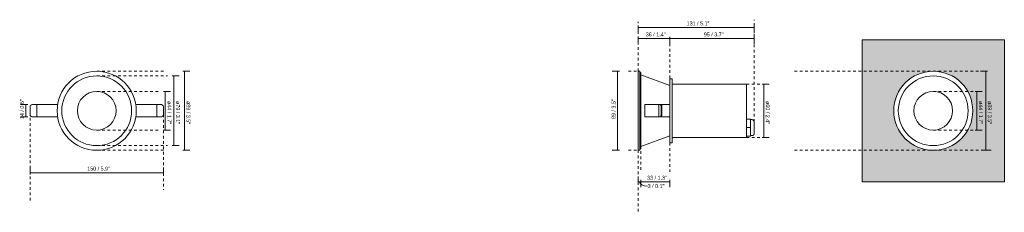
# Model space of a CAD drawing. Header units: millimetres. Extents: x -6666 to -5558, y 186 to 6711.
# Tile 1 of 2: x -6666 to -5558, y 186 to 403. Entities that reach past the tile are written whole.
import ezdxf

# ---------------------------------------------------------------- set-up
doc = ezdxf.new("R2010")
doc.units = ezdxf.units.MM
doc.linetypes.add('Dash', pattern=[6, 3, -3])
doc.layers.add('A-ANNO-DIMS', color=7, linetype='Dash', lineweight=9, true_color=0xd2d2d2)
for name, color, linetype, lineweight in [('A-ANNO-DIMS-2', 7, 'Continuous', 9), ('A-DETL-GENF', 7, 'Continuous', 9), ('E-LITE-EQPM', 7, 'Continuous', 20)]:
    doc.layers.add(name, color=color, linetype=linetype, lineweight=lineweight)
doc.styles.add('Arial Narrow', font='ARIALN.TTF', dxfattribs={"height": 4.4})
doc.dimstyles.new('FARO_-_2_2mm_Arial_Narrow_mm_Inch_Left', dxfattribs={"dimscale": 304.8, "dimtxt": 4.503096, "dimasz": 0, "dimexe": 0.019685, "dimexo": 0.0625, "dimgap": 0.003281, "dimtad": 1, "dimdec": 0, "dimzin": 0, "dimdsep": 46, "dimtxsty": 'Arial Narrow', "dimblk1": 'NONE', "dimblk2": 'NONE', "dimsah": 1, "dimcen": 0.09, "dimadec": 0, "dimazin": 0, "dimtfac": 1, "dimtdec": 4, "dimtix": 1, "dimtmove": 0, "dimatfit": 3, "dimfxl": 0.006562, "dimfxlon": 1, "dimtvp": 1, "dimtolj": 1, "dimtzin": 0, "dimarcsym": 2})
doc.dimstyles.new('FARO_-_2_2mm_Arial_Narrow_mm_Inch_Right', dxfattribs={"dimscale": 304.8, "dimtxt": 4.503096, "dimasz": 0, "dimexe": 0.019685, "dimexo": 0.0625, "dimgap": 0.003281, "dimtad": 1, "dimdec": 0, "dimzin": 0, "dimdsep": 46, "dimtxsty": 'Arial Narrow', "dimblk1": 'NONE', "dimblk2": 'NONE', "dimsah": 1, "dimcen": 0.09, "dimadec": 0, "dimazin": 0, "dimtfac": 1, "dimtdec": 4, "dimtix": 1, "dimtmove": 0, "dimatfit": 3, "dimfxl": 0.006562, "dimfxlon": 1, "dimtvp": 1, "dimtolj": 1, "dimtzin": 0, "dimarcsym": 2})
doc.dimstyles.new('FARO_-_2_2mm_Arial_Narrow_mm_Inch_Right_1', dxfattribs={"dimscale": 304.8, "dimtxt": 4.503096, "dimasz": 0, "dimexe": 0.019685, "dimexo": 0.0625, "dimgap": 0.003281, "dimtad": 1, "dimdec": 0, "dimzin": 0, "dimdsep": 46, "dimtxsty": 'Arial Narrow', "dimblk1": 'NONE', "dimblk2": 'NONE', "dimsah": 1, "dimcen": 0.09, "dimadec": 0, "dimazin": 0, "dimtfac": 1, "dimtdec": 4, "dimtix": 1, "dimtmove": 1, "dimatfit": 3, "dimfxl": 0.006562, "dimfxlon": 1, "dimtvp": 1, "dimtolj": 1, "dimtzin": 0, "dimarcsym": 2})

# ---------------------------------------------------------------- blocks, each defined once
blk = doc.blocks.new('02101401 - 02101401 FRESH White downlight GU10 IP65-592702-Alzado_PDF')
at = {"layer": 'E-LITE-EQPM'}
for p, q in [((-6654.5, 304.7), (-6654.5, 295.3)), ((-6651.9, 307), (-6647, 307)), ((-6647, 307), (-6623.4, 307)), ((-6647, 293), (-6647, 307)), ((-6535.6, 307), (-6512, 307)), ((-6512, 307), (-6507.3, 307)), ((-6512, 293), (-6512, 307)), ((-6504.5, 304.2), (-6504.5, 295.8)), ((-6647, 293), (-6651.8, 293)), ((-6623.4, 293), (-6647, 293)), ((-6512, 293), (-6535.6, 293)), ((-6507.3, 293), (-6512, 293))]:
    blk.add_line(p, q, dxfattribs=at)
at = {"layer": 'E-LITE-EQPM', "flags": 128}
for points in [[(-6651.9, 307), (-6652.6, 306.8), (-6653.3, 306.5), (-6653.8, 306), (-6654.2, 305.4), (-6654.5, 304.7)], [(-6504.5, 304.2), (-6504.5, 304.8), (-6504.8, 305.4), (-6505.1, 305.9), (-6505.5, 306.4), (-6506.1, 306.7), (-6506.7, 306.9), (-6507.3, 307)], [(-6654.5, 295.3), (-6654.2, 294.6), (-6653.8, 294), (-6653.2, 293.5), (-6652.5, 293.2), (-6651.8, 293)], [(-6507.3, 293), (-6506.7, 293.1), (-6506.1, 293.3), (-6505.5, 293.6), (-6505.1, 294.1), (-6504.8, 294.6), (-6504.5, 295.2), (-6504.5, 295.8)]]:
    blk.add_lwpolyline(points, dxfattribs=at)
at = {"layer": 'E-LITE-EQPM'}
for radius, start, end in [(44.5, 360, 180), (39.3, 360, 180), (21.8, 360, 180), (44.5, 180, 360), (39.3, 180, 360), (21.8, 180, 360)]:
    blk.add_arc((-6579.5, 300), radius, start, end, dxfattribs=at)
blk = doc.blocks.new('02101401 - 02101401 FRESH White downlight GU10 IP65-592702-Lateral_PDF')
at = {"layer": 'E-LITE-EQPM'}
for p, q in [((-3420, 344.5), (-3422, 344.5)), ((-3422, 300), (-3422, 344.5)), ((-3420, 344.5), (-3420, 300)), ((-3419, 343), (-3420, 343)), ((-3419, 343), (-3419, 300)), ((-3386.1, 328.3), (-3419, 340.3)), ((-3383.5, 336), (-3386.1, 336)), ((-3386.1, 336), (-3386.1, 300)), ((-3383.5, 336), (-3383.5, 300)), ((-3300, 330), (-3383.5, 330)), ((-3300, 330), (-3300, 300)), ((-3422, 255.5), (-3422, 300)), ((-3420, 300), (-3420, 255.5)), ((-3419, 300), (-3419, 257)), ((-3414.3, 307), (-3414.3, 293)), ((-3414.3, 307), (-3414.1, 307)), ((-3414.1, 307), (-3398.7, 307)), ((-3398.7, 307), (-3397, 307)), ((-3398.7, 293), (-3398.7, 307)), ((-3396.1, 307), (-3397, 307)), ((-3396.1, 307), (-3386.1, 307)), ((-3396, 304.2), (-3396, 295.8)), ((-3395.2, 305.4), (-3395.2, 294.6)), ((-3386.1, 300), (-3386.1, 264)), ((-3383.5, 300), (-3383.5, 264)), ((-3300, 300), (-3300, 270)), ((-3414.1, 293), (-3414.3, 293)), ((-3398.7, 293), (-3414.1, 293)), ((-3397, 293), (-3398.7, 293)), ((-3397, 293), (-3396.1, 293)), ((-3386.1, 293), (-3396.1, 293)), ((-3396, 295.7), (-3396, 295.8)), ((-3295.3, 290.5), (-3300, 290.5)), ((-3295.3, 290.5), (-3295.3, 281)), ((-3293.7, 290), (-3295.3, 290)), ((-3300, 281), (-3295.3, 281)), ((-3295.3, 281), (-3295.3, 271.5)), ((-3419, 259.7), (-3386.1, 271.7)), ((-3383.5, 270), (-3300, 270)), ((-3295.3, 271.5), (-3300, 271.5)), ((-3295.3, 272), (-3293.7, 272)), ((-3422, 255.5), (-3420, 255.5)), ((-3420, 257), (-3419, 257)), ((-3386.1, 264), (-3383.5, 264))]:
    blk.add_line(p, q, dxfattribs=at)
at = {"layer": 'E-LITE-EQPM', "flags": 128}
for points in [[(-3396, 304.4), (-3396, 304.8), (-3396.1, 305.4), (-3396.2, 305.9), (-3396.4, 306.4), (-3396.6, 306.7), (-3396.8, 306.9), (-3397, 307)], [(-3396.1, 307), (-3395.9, 306.9), (-3395.7, 306.7), (-3395.5, 306.4), (-3395.3, 305.9), (-3395.2, 305.4)], [(-3395.2, 305.4), (-3395.5, 305.2), (-3395.7, 304.9), (-3395.8, 304.7), (-3395.9, 304.4), (-3396, 304.2)], [(-3397, 293), (-3396.8, 293.1), (-3396.6, 293.3), (-3396.4, 293.6), (-3396.2, 294.1), (-3396.1, 294.6), (-3396, 295.2), (-3396, 295.6)], [(-3395.2, 294.6), (-3395.3, 294.1), (-3395.5, 293.6), (-3395.7, 293.3), (-3395.9, 293.1), (-3396.1, 293)], [(-3396, 295.8), (-3395.9, 295.6), (-3395.8, 295.3), (-3395.7, 295.1), (-3395.5, 294.8), (-3395.2, 294.6)], [(-3293.7, 290), (-3292.7, 289.8), (-3291.9, 289.2), (-3291.4, 288.3), (-3291.3, 287.5)], [(-3291.3, 274.5), (-3291.3, 274.7), (-3291.3, 275.3), (-3291.3, 276.3), (-3291.3, 277.6), (-3291.3, 279.2), (-3291.3, 280.8), (-3291.3, 282.5), (-3291.3, 284.1), (-3291.3, 285.4), (-3291.3, 286.5), (-3291.3, 287.2), (-3291.3, 287.5), (-3291.3, 287.5)], [(-3291.8, 273), (-3292.1, 272.6), (-3293, 272.1), (-3293.7, 272)], [(-3291.3, 274.5), (-3291.5, 273.5), (-3291.8, 273)], [(-3291.3, 274.7), (-3291.3, 274.5), (-3291.3, 274.5)]]:
    blk.add_lwpolyline(points, dxfattribs=at)
blk = doc.blocks.new('02101401 - 02101401 FRESH White downlight GU10 IP65-592702-Alzado_PDF Copy 1')
at = {"layer": 'E-LITE-EQPM'}
for radius, start, end in [(39.3, 360, 180), (21.8, 360, 180), (39.3, 180, 360), (21.8, 180, 360)]:
    blk.add_arc((-6579.5, 300), radius, start, end, dxfattribs=at)
blk = doc.blocks.new('DIMBLOCK1-Alzado_PDF')
at = {"layer": 'A-ANNO-DIMS-2', "color": 251, "true_color": 0x5b5b5b, "transparency": 16777216}
for p, q in [((-6504.3, 321.8), (-6496.3, 321.8)), ((-6502.3, 321.8), (-6504.3, 321.8)), ((-6502.3, 278.2), (-6502.3, 321.8)), ((-6504.3, 278.2), (-6496.3, 278.2)), ((-6502.3, 278.2), (-6504.3, 278.2))]:
    blk.add_line(p, q, dxfattribs=at)
at = {"layer": 'A-ANNO-DIMS-2', "color": 0, "transparency": 16777216, "insert": (-6495.6, 310.9), "char_height": 4.4, "width": 26.075, "attachment_point": 1, "rotation": 270, "line_spacing_factor": 0.974696, "style": 'Arial Narrow'}
blk.add_mtext('ø44 / 1.7"', dxfattribs=at)
blk = doc.blocks.new('_None')
blk = doc.blocks.new('DIMBLOCK2-Alzado_PDF')
at = {"layer": 'A-ANNO-DIMS-2', "color": 251, "true_color": 0x5b5b5b, "transparency": 16777216}
for p, q in [((-6494.6, 339.3), (-6486.6, 339.3)), ((-6492.6, 339.3), (-6494.6, 339.3)), ((-6492.6, 260.7), (-6492.6, 339.3)), ((-6494.6, 260.7), (-6486.6, 260.7)), ((-6492.6, 260.7), (-6494.6, 260.7))]:
    blk.add_line(p, q, dxfattribs=at)
at = {"layer": 'A-ANNO-DIMS-2', "color": 0, "transparency": 16777216, "insert": (-6485.9, 310.9), "char_height": 4.4, "width": 26.075, "attachment_point": 1, "rotation": 270, "line_spacing_factor": 0.974696, "style": 'Arial Narrow'}
blk.add_mtext('ø79 / 3.1"', dxfattribs=at)
blk = doc.blocks.new('DIMBLOCK3-Alzado_PDF')
at = {"layer": 'A-ANNO-DIMS-2', "color": 251, "true_color": 0x5b5b5b, "transparency": 16777216}
for p, q in [((-6482.7, 344.5), (-6474.7, 344.5)), ((-6480.7, 344.5), (-6482.7, 344.5)), ((-6480.7, 255.5), (-6480.7, 344.5)), ((-6482.7, 255.5), (-6474.7, 255.5)), ((-6480.7, 255.5), (-6482.7, 255.5))]:
    blk.add_line(p, q, dxfattribs=at)
at = {"layer": 'A-ANNO-DIMS-2', "color": 0, "transparency": 16777216, "insert": (-6474.1, 310.9), "char_height": 4.4, "width": 26.075, "attachment_point": 1, "rotation": 270, "line_spacing_factor": 0.974696, "style": 'Arial Narrow'}
blk.add_mtext('ø89 / 3.5"', dxfattribs=at)
blk = doc.blocks.new('DIMBLOCK4-Alzado_PDF')
at = {"layer": 'A-ANNO-DIMS-2', "color": 251, "true_color": 0x5b5b5b, "transparency": 16777216}
for p, q in [((-6654.5, 229.8), (-6654.5, 236.3)), ((-6504.5, 229.8), (-6504.5, 236.3)), ((-6654.5, 230.3), (-6504.5, 230.3)), ((-6654.5, 230.3), (-6654.5, 228.3)), ((-6504.5, 230.3), (-6504.5, 228.3))]:
    blk.add_line(p, q, dxfattribs=at)
at = {"layer": 'A-ANNO-DIMS-2', "color": 0, "transparency": 16777216, "insert": (-6590.2, 237), "char_height": 4.4, "width": 25.732, "attachment_point": 1, "line_spacing_factor": 0.974696, "style": 'Arial Narrow'}
blk.add_mtext('150 / 5.9"', dxfattribs=at)
blk = doc.blocks.new('DIMBLOCK5-Alzado_PDF')
at = {"layer": 'A-ANNO-DIMS-2', "color": 251, "true_color": 0x5b5b5b, "transparency": 16777216}
for p, q in [((-6657.1, 307), (-6665.1, 307)), ((-6659.1, 307), (-6659.1, 293)), ((-6659.1, 307), (-6657.1, 307)), ((-6657.1, 293), (-6665.1, 293)), ((-6659.1, 293), (-6657.1, 293))]:
    blk.add_line(p, q, dxfattribs=at)
at = {"layer": 'A-ANNO-DIMS-2', "color": 0, "transparency": 16777216, "insert": (-6665.8, 290.7), "char_height": 4.4, "width": 22.387, "attachment_point": 1, "rotation": 90, "line_spacing_factor": 0.974696, "style": 'Arial Narrow'}
blk.add_mtext('14 / 0.6"', dxfattribs=at)
blk = doc.blocks.new('DIMBLOCK9-Lateral_PDF')
at = {"layer": 'A-ANNO-DIMS-2', "color": 251, "true_color": 0x5b5b5b, "transparency": 16777216}
for p, q in [((-5830.7, 330), (-5822.7, 330)), ((-5828.7, 330), (-5830.7, 330)), ((-5828.7, 330), (-5828.7, 270)), ((-5830.7, 270), (-5822.7, 270)), ((-5828.7, 270), (-5830.7, 270))]:
    blk.add_line(p, q, dxfattribs=at)
at = {"layer": 'A-ANNO-DIMS-2', "color": 0, "transparency": 16777216, "insert": (-5822.1, 310.9), "char_height": 4.4, "width": 26.075, "attachment_point": 1, "rotation": 270, "line_spacing_factor": 0.974696, "style": 'Arial Narrow'}
blk.add_mtext('ø60 / 2.4"', dxfattribs=at)
blk = doc.blocks.new('DIMBLOCK10-Lateral_PDF')
at = {"layer": 'A-ANNO-DIMS-2', "color": 251, "true_color": 0x5b5b5b, "transparency": 16777216}
for p, q in [((-5991.3, 344.5), (-5999.3, 344.5)), ((-5993.3, 344.5), (-5993.3, 255.5)), ((-5993.3, 344.5), (-5991.3, 344.5)), ((-5991.3, 255.5), (-5999.3, 255.5)), ((-5993.3, 255.5), (-5991.3, 255.5))]:
    blk.add_line(p, q, dxfattribs=at)
at = {"layer": 'A-ANNO-DIMS-2', "color": 0, "transparency": 16777216, "insert": (-6000, 290.7), "char_height": 4.4, "width": 22.387, "attachment_point": 1, "rotation": 90, "line_spacing_factor": 0.974696, "style": 'Arial Narrow'}
blk.add_mtext('89 / 3.5"', dxfattribs=at)
blk = doc.blocks.new('DIMBLOCK11-Lateral_PDF')
at = {"layer": 'A-ANNO-DIMS-2', "color": 251, "true_color": 0x5b5b5b, "transparency": 16777216}
for p, q in [((-5970.3, 219.6), (-5970.3, 226.1)), ((-5967.3, 222.1), (-5967.3, 214.1)), ((-5967.3, 220.1), (-5967.3, 222.1)), ((-5970.3, 220.1), (-5967.3, 220.1)), ((-5970.3, 220.1), (-5970.3, 218.1))]:
    blk.add_line(p, q, dxfattribs=at)
blk.add_ellipse((-5959.5, 220.1), major_axis=(9.29, 0), ratio=0.52549, start_param=3.141593, end_param=4.712389, dxfattribs=at)
at = {"layer": 'A-ANNO-DIMS-2', "color": 0, "transparency": 16777216, "insert": (-5959.5, 217.4), "char_height": 4.4, "width": 19.042, "attachment_point": 1, "line_spacing_factor": 0.974696, "style": 'Arial Narrow'}
blk.add_mtext('3 / 0.1"', dxfattribs=at)
blk = doc.blocks.new('DIMBLOCK12-Lateral_PDF')
at = {"layer": 'A-ANNO-DIMS-2', "color": 251, "true_color": 0x5b5b5b, "transparency": 16777216}
for p, q in [((-5967.3, 222.1), (-5967.3, 214.1)), ((-5967.3, 220.1), (-5967.3, 222.1)), ((-5934.4, 222.1), (-5934.4, 214.1)), ((-5934.4, 220.1), (-5934.4, 222.1)), ((-5967.3, 220.1), (-5934.4, 220.1))]:
    blk.add_line(p, q, dxfattribs=at)
at = {"layer": 'A-ANNO-DIMS-2', "color": 0, "transparency": 16777216, "insert": (-5960.1, 226.8), "char_height": 4.4, "width": 22.387, "attachment_point": 1, "line_spacing_factor": 0.974696, "style": 'Arial Narrow'}
blk.add_mtext('33 / 1.3"', dxfattribs=at)
blk = doc.blocks.new('DIMBLOCK13-Lateral_PDF')
at = {"layer": 'A-ANNO-DIMS-2', "color": 251, "true_color": 0x5b5b5b, "transparency": 16777216}
for p, q in [((-5970.3, 381.4), (-5970.3, 383.4)), ((-5970.3, 381.9), (-5970.3, 375.4)), ((-5934.4, 381.4), (-5970.3, 381.4)), ((-5934.4, 381.4), (-5934.4, 383.4)), ((-5934.4, 381.9), (-5934.4, 375.4))]:
    blk.add_line(p, q, dxfattribs=at)
at = {"layer": 'A-ANNO-DIMS-2', "color": 0, "transparency": 16777216, "insert": (-5961.6, 388.1), "char_height": 4.4, "width": 22.387, "attachment_point": 1, "line_spacing_factor": 0.974696, "style": 'Arial Narrow'}
blk.add_mtext('36 / 1.4"', dxfattribs=at)
blk = doc.blocks.new('DIMBLOCK14-Lateral_PDF')
at = {"layer": 'A-ANNO-DIMS-2', "color": 251, "true_color": 0x5b5b5b, "transparency": 16777216}
for p, q in [((-5970.3, 393.9), (-5970.3, 395.9)), ((-5970.3, 394.4), (-5970.3, 387.9)), ((-5839.6, 393.9), (-5970.3, 393.9)), ((-5839.6, 393.9), (-5839.6, 395.9)), ((-5839.6, 394.4), (-5839.6, 387.9))]:
    blk.add_line(p, q, dxfattribs=at)
at = {"layer": 'A-ANNO-DIMS-2', "color": 0, "transparency": 16777216, "insert": (-5915.6, 400.6), "char_height": 4.4, "width": 25.732, "attachment_point": 1, "line_spacing_factor": 0.974696, "style": 'Arial Narrow'}
blk.add_mtext('131 / 5.1"', dxfattribs=at)
blk = doc.blocks.new('DIMBLOCK15-Lateral_PDF')
at = {"layer": 'A-ANNO-DIMS-2', "color": 251, "true_color": 0x5b5b5b, "transparency": 16777216}
for p, q in [((-5934.4, 381.4), (-5934.4, 383.4)), ((-5934.4, 381.9), (-5934.4, 375.4)), ((-5839.6, 381.4), (-5934.4, 381.4)), ((-5839.6, 381.4), (-5839.6, 383.4)), ((-5839.6, 381.9), (-5839.6, 375.4))]:
    blk.add_line(p, q, dxfattribs=at)
at = {"layer": 'A-ANNO-DIMS-2', "color": 0, "transparency": 16777216, "insert": (-5896.3, 388.1), "char_height": 4.4, "width": 22.387, "attachment_point": 1, "line_spacing_factor": 0.974696, "style": 'Arial Narrow'}
blk.add_mtext('95 / 3.7"', dxfattribs=at)
blk = doc.blocks.new('DIMBLOCK16-Alzado_PDF Copy 1')
at = {"layer": 'A-ANNO-DIMS-2', "color": 251, "true_color": 0x5b5b5b, "transparency": 16777216}
for p, q in [((-5590.9, 321.8), (-5582.9, 321.8)), ((-5588.9, 321.8), (-5590.9, 321.8)), ((-5588.9, 278.2), (-5588.9, 321.8)), ((-5590.9, 278.2), (-5582.9, 278.2)), ((-5588.9, 278.2), (-5590.9, 278.2))]:
    blk.add_line(p, q, dxfattribs=at)
at = {"layer": 'A-ANNO-DIMS-2', "color": 0, "transparency": 16777216, "insert": (-5582.3, 310.9), "char_height": 4.4, "width": 26.075, "attachment_point": 1, "rotation": 270, "line_spacing_factor": 0.974696, "style": 'Arial Narrow'}
blk.add_mtext('ø44 / 1.7"', dxfattribs=at)
blk = doc.blocks.new('DIMBLOCK17-Alzado_PDF Copy 1')
at = {"layer": 'A-ANNO-DIMS-2', "color": 251, "true_color": 0x5b5b5b, "transparency": 16777216}
for p, q in [((-5578.5, 344.5), (-5585, 344.5)), ((-5579, 255.5), (-5579, 344.5)), ((-5579, 344.5), (-5577, 344.5)), ((-5581, 255.5), (-5573, 255.5)), ((-5579, 255.5), (-5581, 255.5))]:
    blk.add_line(p, q, dxfattribs=at)
at = {"layer": 'A-ANNO-DIMS-2', "color": 0, "transparency": 16777216, "insert": (-5572.3, 310.9), "char_height": 4.4, "width": 26.075, "attachment_point": 1, "rotation": 270, "line_spacing_factor": 0.974696, "style": 'Arial Narrow'}
blk.add_mtext('ø89 / 3.5"', dxfattribs=at)

msp = doc.modelspace()

# ---------------------------------------------------------------- hatches: boundary and pattern name
at = {"layer": 'A-DETL-GENF', "true_color": 0xf8f8f8}
h = msp.add_hatch(color=7, dxfattribs=at)
h.paths.add_polyline_path([(-5558.1, 220), (-5558.1, 380), (-5718.1, 380), (-5718.1, 220), (-5597.1, 220)])
h.paths.add_polyline_path([(-5638.1, 255.5), (-5642, 255.7), (-5645.9, 256.2), (-5649.6, 257), (-5653.3, 258.2), (-5656.9, 259.7), (-5660.4, 261.5), (-5663.6, 263.5), (-5666.7, 265.9), (-5669.6, 268.5), (-5672.2, 271.4), (-5674.6, 274.5), (-5676.7, 277.8), (-5678.5, 281.2), (-5679.9, 284.8), (-5681.1, 288.6), (-5681.9, 292.2), (-5682.4, 296.1), (-5682.6, 300), (-5682.4, 303.9), (-5681.9, 307.8), (-5681.1, 311.5), (-5679.9, 315.2), (-5678.5, 318.8), (-5676.7, 322.3), (-5674.6, 325.5), (-5672.2, 328.6), (-5669.6, 331.5), (-5666.7, 334.1), (-5663.6, 336.5), (-5660.4, 338.5), (-5656.9, 340.3), (-5653.3, 341.8), (-5649.5, 343), (-5645.9, 343.8), (-5642, 344.3), (-5638.1, 344.5), (-5634.3, 344.3), (-5630.4, 343.8), (-5626.6, 343), (-5622.9, 341.8), (-5619.3, 340.3), (-5615.9, 338.5), (-5612.6, 336.5), (-5609.5, 334.1), (-5606.7, 331.5), (-5604, 328.6), (-5601.7, 325.5), (-5599.6, 322.3), (-5597.8, 318.8), (-5596.3, 315.2), (-5595.1, 311.5), (-5594.3, 307.8), (-5593.8, 303.9), (-5593.6, 300), (-5593.8, 296.1), (-5594.3, 292.2), (-5595.1, 288.5), (-5596.3, 284.8), (-5597.8, 281.2), (-5599.6, 277.8), (-5601.7, 274.5), (-5604, 271.4), (-5606.7, 268.5), (-5609.5, 265.9), (-5612.6, 263.5), (-5616.1, 261.4), (-5619.3, 259.7), (-5622.9, 258.2), (-5626.6, 257), (-5630.4, 256.2), (-5634.3, 255.7)])

# ---------------------------------------------------------------- linework, layer by layer
at = {"layer": 'A-ANNO-DIMS'}
for p, q in [((-5970.3, 344.5), (-5970.3, 400)), ((-5839.6, 287.5), (-5839.6, 402.5)), ((-5934.4, 336.7), (-5934.4, 384.5)), ((-6579.5, 344.5), (-6504.5, 344.5)), ((-5980.9, 344.5), (-5970.3, 344.5)), ((-5794.3, 344.5), (-5578.1, 344.5)), ((-6579.5, 339.3), (-6499.7, 339.3)), ((-6579.5, 321.8), (-6509.5, 321.8)), ((-5848.3, 330), (-5833.3, 330)), ((-5638.1, 321.8), (-5591.3, 321.8)), ((-6654.5, 199), (-6654.5, 295.3)), ((-6504.5, 295.8), (-6504.5, 210.8)), ((-6579.5, 278.2), (-6509.5, 278.2)), ((-5638.1, 278.2), (-5593.1, 278.2)), ((-5848.3, 270), (-5833.3, 270)), ((-6579.5, 260.7), (-6499.7, 260.7)), ((-6579.5, 255.5), (-6504.5, 255.5)), ((-5980.9, 255.5), (-5970.3, 255.5)), ((-5970.3, 255.5), (-5970.3, 185.7)), ((-5967.3, 260.5), (-5967.3, 231.4)), ((-5934.4, 264), (-5934.4, 231.4)), ((-5794.3, 255.5), (-5580, 255.5))]:
    msp.add_line(p, q, dxfattribs=at)
at = {"layer": 'E-LITE-EQPM', "color": 253, "true_color": 0xaaaaaa}
for p, q in [((-5558.1, 380), (-5718.1, 380)), ((-5718.1, 380), (-5718.1, 220)), ((-5558.1, 220), (-5558.1, 380)), ((-5718.1, 220), (-5558.1, 220))]:
    msp.add_line(p, q, dxfattribs=at)
at = {"layer": 'E-LITE-EQPM'}
msp.add_circle((-5638.1, 300), 44.5, dxfattribs=at)
at = {"layer": 'E-LITE-EQPM', "color": 253, "true_color": 0xaaaaaa}
for start, end in [(0, 180), (180, 0)]:
    msp.add_arc((-5638.1, 300), 44.5, start, end, dxfattribs=at)

# ---------------------------------------------------------------- block references
at = {"layer": 'E-LITE-EQPM'}
for name, p in [('02101401 - 02101401 FRESH White downlight GU10 IP65-592702-Alzado_PDF', (0, 0)), ('02101401 - 02101401 FRESH White downlight GU10 IP65-592702-Lateral_PDF', (-2548.3, 0)), ('02101401 - 02101401 FRESH White downlight GU10 IP65-592702-Alzado_PDF Copy 1', (941.4, 0))]:
    msp.add_blockref(name, p, dxfattribs=at)

# ---------------------------------------------------------------- dimensions: what is measured, and where the dimension line sits
at = {"layer": 'A-ANNO-DIMS', "color": 251, "linetype": 'Continuous', "true_color": 0x5b5b5b}
for base, p1, p2, override, picture, middle in [((-5970.3, 393.9), (-5839.6, 395.9), (-5970.3, 395.9), {"dimpost": '<>', "dimfxl": 130.700623}, 'DIMBLOCK14-Lateral_PDF', (-5904.9, 397.7)), ((-5970.3, 381.4), (-5934.4, 383.4), (-5970.3, 383.4), {"dimpost": '<>', "dimfxl": 35.876758}, 'DIMBLOCK13-Lateral_PDF', (-5952.3, 385.2)), ((-5934.4, 381.4), (-5839.6, 383.4), (-5934.4, 383.4), {"dimpost": '<>', "dimfxl": 94.823865}, 'DIMBLOCK15-Lateral_PDF', (-5887, 385.2)), ((-6504.5, 230.3), (-6654.5, 228.3), (-6504.5, 228.3), {"dimpost": '<>', "dimfxl": 150.049992}, 'DIMBLOCK4-Alzado_PDF', (-6579.5, 234.1)), ((-5934.4, 220.1), (-5967.3, 222.1), (-5934.4, 222.1), {"dimpost": '<>', "dimfxl": 32.876758}, 'DIMBLOCK12-Lateral_PDF', (-5950.8, 224))]:
    dim = msp.add_linear_dim(base=base, p1=p1, p2=p2, dimstyle='FARO_-_2_2mm_Arial_Narrow_mm_Inch_Right', override=override, dxfattribs=at)
    dim.commit()
    dim.dimension.update_dxf_attribs({"geometry": picture, "text_midpoint": middle})
for base, p1, p2, override, picture, middle in [((-6480.7, 344.5), (-6482.7, 255.5), (-6482.7, 344.5), {"dimtad": 4, "dimpost": '<>', "dimfxl": 89}, 'DIMBLOCK3-Alzado_PDF', (-6476.9, 300)), ((-5579, 344.5), (-5581, 255.5), (-5577, 344.5), {"dimtad": 4, "dimpost": '<>', "dimfxl": 89.089842}, 'DIMBLOCK17-Alzado_PDF Copy 1', (-5575.1, 300)), ((-6492.6, 339.3), (-6494.6, 260.7), (-6494.6, 339.3), {"dimtad": 4, "dimpost": '<>', "dimfxl": 78.507483}, 'DIMBLOCK2-Alzado_PDF', (-6488.7, 300)), ((-6502.3, 321.8), (-6504.3, 278.2), (-6504.3, 321.8), {"dimtad": 4, "dimpost": '<>', "dimfxl": 43.606954}, 'DIMBLOCK1-Alzado_PDF', (-6498.4, 300)), ((-5828.7, 270), (-5830.7, 330), (-5830.7, 270), {"dimtad": 4, "dimpost": '<>', "dimfxl": 60.015975}, 'DIMBLOCK9-Lateral_PDF', (-5824.9, 300)), ((-5588.9, 321.8), (-5590.9, 278.2), (-5590.9, 321.8), {"dimtad": 4, "dimpost": '<>', "dimfxl": 43.606954}, 'DIMBLOCK16-Alzado_PDF Copy 1', (-5585.1, 300))]:
    dim = msp.add_linear_dim(base=base, p1=p1, p2=p2, angle=90, text='ø<>', dimstyle='FARO_-_2_2mm_Arial_Narrow_mm_Inch_Right', override=override, dxfattribs=at)
    dim.commit()
    dim.dimension.update_dxf_attribs({"geometry": picture, "text_midpoint": middle})
for base, p1, p2, override, picture, middle in [((-5993.3, 255.5), (-5991.3, 344.5), (-5991.3, 255.5), {"dimpost": '<>', "dimfxl": 89}, 'DIMBLOCK10-Lateral_PDF', (-5997.2, 300)), ((-6659.1, 293), (-6657.1, 307), (-6657.1, 293), {"dimpost": '<>', "dimfxl": 14.003104}, 'DIMBLOCK5-Alzado_PDF', (-6663, 300))]:
    dim = msp.add_linear_dim(base=base, p1=p1, p2=p2, angle=90, dimstyle='FARO_-_2_2mm_Arial_Narrow_mm_Inch_Left', override=override, dxfattribs=at)
    dim.commit()
    dim.dimension.update_dxf_attribs({"geometry": picture, "text_midpoint": middle})
dim = msp.add_linear_dim(base=(-5967.3, 220.1), p1=(-5970.3, 218.1), p2=(-5967.3, 222.1), dimstyle='FARO_-_2_2mm_Arial_Narrow_mm_Inch_Right_1', override={"dimpost": '<>', "dimfxl": 5}, dxfattribs=at)
dim.commit()
dim.dimension.update_dxf_attribs({"geometry": 'DIMBLOCK11-Lateral_PDF', "text_midpoint": (-5949.9, 214.4), "dimtype": 160})

doc.saveas('drawing.dxf')
